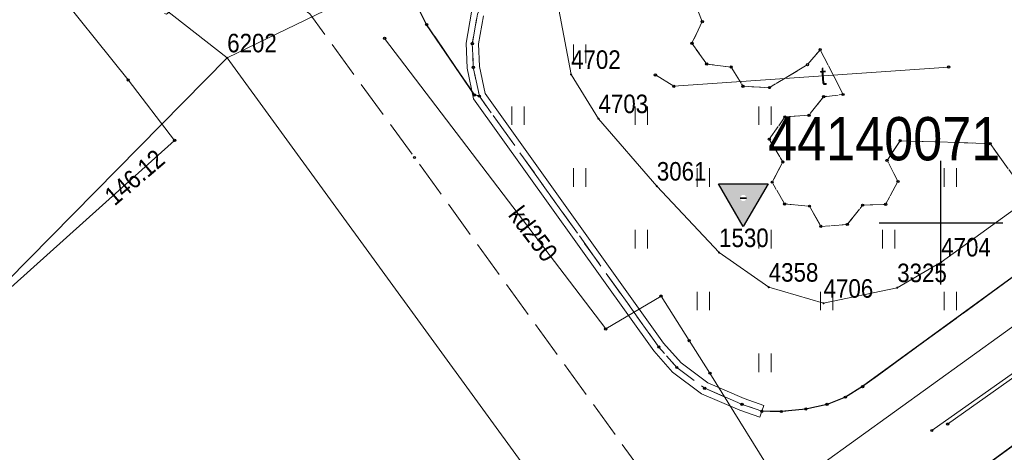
# Model space of a CAD drawing. Header units: metres. Extents: x 5551907 to 5556416, y 5709283 to 5712755.
# Tile 12 of 100: x 5554413 to 5554453, y 5710491 to 5710508. Entities that reach past the tile are written whole.
import ezdxf
from ezdxf.enums import TextEntityAlignment as Align

# ---------------------------------------------------------------- set-up
doc = ezdxf.new("R2010")
doc.units = ezdxf.units.M
for name, pattern in [('1.0_0.5', [1.5, 1, -0.5]), ('1.5_0.5', [2, 1.5, -0.5]), ('219-500', [0])]:
    doc.linetypes.add(name, pattern=pattern)
doc.layers.get('0').update_dxf_attribs({"color": 2, "lineweight": 5})
doc.styles.get("Standard").update_dxf_attribs({"font": 'Working1250', "width": 0.75})
doc.linetypes.add('otdn_500', pattern='A,5,0,[21,ksztalty.shx,S=0.5,R=0,X=0,Y=0]', length=5)

# ---------------------------------------------------------------- blocks, each defined once
blk = doc.blocks.new('203')
at = {"linetype": 'Continuous', "lineweight": 0}
h = blk.add_hatch(color=0, dxfattribs=at)
edge = h.paths.add_edge_path()
edge.add_arc((0, 0), 0.045, 0, 360)
blk = doc.blocks.new('TU04')
at = {"color": 0, "linetype": 'Continuous', "lineweight": 13}
for p, q in [((0, 0), (0, 0.75)), ((0.5, 0), (0.5, 0.75))]:
    blk.add_line(p, q, dxfattribs=at)
blk = doc.blocks.new('PW01')
at = {"linetype": 'Continuous', "lineweight": 13}
h = blk.add_hatch(color=0, dxfattribs=at)
edge = h.paths.add_edge_path()
edge.add_arc((0, 0), 0.045, 0, 360)
blk = doc.blocks.new('PIKIETAW1891')
at = {"color": 0}
blk.add_circle((0, 0), 0.045, dxfattribs=at)
blk = doc.blocks.new('OSHB')
h = blk.add_hatch(color=0)
edge = h.paths.add_edge_path()
edge.add_arc((0, 0), 0.125, 0, 180)
edge.add_arc((0, 0), 0.125, 180, 0)
h.paths.add_polyline_path([(0, -1.155), (-1, 0.577), (1, 0.577)])
at = {"color": 0}
for points in [[(0, -1.155), (-1, 0.577), (1, 0.577)], [(0.125, 0), (-0.125, 0)]]:
    blk.add_lwpolyline(points, close=True, dxfattribs=at)
blk = doc.blocks.new('RAMKA500K')
at = {"color": 0}
for p, q in [((47.5, 250), (52.5, 250)), ((50, 247.5), (50, 250)), ((50, 0), (50, 2.5)), ((47.5, 0), (52.5, 0))]:
    blk.add_line(p, q, dxfattribs=at)

msp = doc.modelspace()

# ---------------------------------------------------------------- linework, layer by layer
at = {"layer": '218-kontur użytku gruntowego', "color": 3, "linetype": 'CONTINUOUS', "lineweight": 18, "flags": 128}
for points in [[(5554450.01, 5710498.41), (5554497.13, 5710532.48)], [(5554497.13, 5710532.48), (5554450.01, 5710498.41)], [(5554434.53, 5710508.63), (5554435.03, 5710506)], [(5554435.03, 5710506), (5554434.53, 5710508.63)], [(5554401.49, 5710486.78), (5554421.11, 5710506.67)], [(5554421.11, 5710506.67), (5554441.48, 5710478.68)], [(5554435.03, 5710506), (5554436.14, 5710504.21)], [(5554436.14, 5710504.21), (5554435.03, 5710506)], [(5554436.14, 5710504.21), (5554438.5, 5710501.48)], [(5554438.5, 5710501.48), (5554436.14, 5710504.21)], [(5554438.5, 5710501.48), (5554441.02, 5710498.79)], [(5554441.02, 5710498.79), (5554438.5, 5710501.48)], [(5554441.02, 5710498.79), (5554443.03, 5710497.39)], [(5554443.03, 5710497.39), (5554441.02, 5710498.79)], [(5554448.23, 5710497.37), (5554450.01, 5710498.41)], [(5554450.01, 5710498.41), (5554448.23, 5710497.37)], [(5554443.03, 5710497.39), (5554445.25, 5710496.74)], [(5554445.25, 5710496.74), (5554443.03, 5710497.39)], [(5554445.25, 5710496.74), (5554448.23, 5710497.37)], [(5554448.23, 5710497.37), (5554445.25, 5710496.74)]]:
    msp.add_lwpolyline(points, dxfattribs=at)
at = {"layer": '219-działka ewidencyjna', "color": 7, "linetype": '219-500', "lineweight": 18, "flags": 128}
for points in [[(5554497.13, 5710532.48), (5554450.01, 5710498.41)], [(5554407.95, 5710516.95), (5554421.11, 5710506.67)], [(5554436.97, 5710514.35), (5554421.11, 5710506.67)], [(5554434.53, 5710508.63), (5554435.03, 5710506)], [(5554421.11, 5710506.67), (5554441.48, 5710478.68)], [(5554435.03, 5710506), (5554436.14, 5710504.21)], [(5554436.14, 5710504.21), (5554438.5, 5710501.48)], [(5554438.5, 5710501.48), (5554441.02, 5710498.79)], [(5554441.02, 5710498.79), (5554443.03, 5710497.39)], [(5554450.01, 5710498.41), (5554448.23, 5710497.37)], [(5554443.03, 5710497.39), (5554445.25, 5710496.74)], [(5554448.23, 5710497.37), (5554445.25, 5710496.74)]]:
    msp.add_lwpolyline(points, dxfattribs=at)
at = {"layer": 'chodnik', "color": 7, "linetype": '1.0_0.5', "lineweight": 18, "flags": 128}
for points in [[(5554443.41, 5710483.75), (5554443.48, 5710483.32), (5554444.89, 5710481.41), (5554456.15, 5710489.37), (5554463.92, 5710495.09), (5554471.81, 5710500.87), (5554478.92, 5710505.94), (5554487.22, 5710511.83), (5554494.74, 5710517.27), (5554502.24, 5710522.68), (5554509.44, 5710527.98), (5554517.53, 5710533.78), (5554523.91, 5710538.26), (5554526.95, 5710540.3), (5554530.39, 5710542.48), (5554529.99, 5710543.17), (5554531.67, 5710544.37), (5554540.15, 5710548.3), (5554542.17, 5710544.15), (5554543.16, 5710544.62), (5554541.6, 5710547.89), (5554545.78, 5710549.93), (5554545.46, 5710550.59), (5554552.12, 5710553.48), (5554553.39, 5710550.56), (5554546.96, 5710547.54), (5554547.39, 5710546.68), (5554550.44, 5710548.15), (5554556.72, 5710551.2), (5554557.91, 5710550.65), (5554560.57, 5710542.33), (5554562.25, 5710537.06), (5554562.95, 5710534.86), (5554564.19, 5710535.17), (5554563.68, 5710537.46), (5554563.06, 5710540.12), (5554562.14, 5710542.87), (5554557.72, 5710555.64), (5554557.27, 5710556.62), (5554556.75, 5710557.41), (5554555.64, 5710558.2), (5554554.78, 5710558.61), (5554553.78, 5710558.9), (5554553.05, 5710558.68), (5554534.16, 5710549.88), (5554521.64, 5710540.81), (5554505.22, 5710528.95), (5554488.48, 5710516.77), (5554467.28, 5710501.44), (5554443.47, 5710484.11)], [(5554428.68, 5710510.32), (5554428.71, 5710509.3), (5554428.85, 5710508.67), (5554429.18, 5710508.02), (5554431.12, 5710505.17), (5554431.32, 5710505.12), (5554431.07, 5710506.29), (5554431.03, 5710507.25), (5554431.24, 5710508.44), (5554431.65, 5710509.37), (5554432.29, 5710510.32), (5554433.29, 5710511.27), (5554434, 5710511.81), (5554444.33, 5710517.21), (5554446.4, 5710513.15), (5554444.44, 5710509.96), (5554443.56, 5710510), (5554443.1, 5710510.82), (5554441.95, 5710510.8), (5554441.42, 5710509.98), (5554440.44, 5710509.96), (5554439.99, 5710509.05), (5554440.34, 5710508.14), (5554439.92, 5710507.26), (5554440.52, 5710506.42), (5554441.51, 5710506.3), (5554441.99, 5710505.52), (5554443.06, 5710505.47), (5554444.6, 5710506.4), (5554445.11, 5710507), (5554446.04, 5710505.19), (5554445.25, 5710505.1), (5554444.66, 5710504.35), (5554443.68, 5710504.28), (5554443.05, 5710503.38), (5554443.6, 5710502.46), (5554443.17, 5710501.64), (5554443.67, 5710500.76), (5554444.68, 5710500.67), (5554445.14, 5710499.85), (5554446.21, 5710499.93), (5554446.83, 5710500.71), (5554447.76, 5710500.74), (5554448.26, 5710501.67), (5554447.82, 5710502.52), (5554448.35, 5710503.32), (5554451.99, 5710503.2), (5554454.86, 5710499.22), (5554457.35, 5710501.07), (5554454.72, 5710504.86), (5554456.51, 5710508.06), (5554456.13, 5710508.89), (5554456.44, 5710509.78), (5554456.55, 5710509.97), (5554465.15, 5710514.6), (5554465.57, 5710513.75), (5554467.51, 5710514.73), (5554466.99, 5710515.66), (5554470.4, 5710517.43), (5554474.47, 5710517.35), (5554476.66, 5710520.72), (5554484.57, 5710525.04), (5554485.07, 5710524.1), (5554486.93, 5710525.13), (5554486.48, 5710526.01), (5554497.58, 5710531.99), (5554498.19, 5710531.86), (5554498.78, 5710531.64), (5554499.18, 5710531.28), (5554502.01, 5710533.41), (5554501.83, 5710533.8), (5554501.84, 5710534.12), (5554502.03, 5710534.42), (5554509.05, 5710539.4), (5554508.94, 5710540.48), (5554508.06, 5710540.87), (5554508.43, 5710541.64), (5554507.85, 5710542.54), (5554506.95, 5710542.6), (5554506.5, 5710543.63), (5554491.87, 5710538.69), (5554484.57, 5710536.26), (5554478.34, 5710534.15), (5554478.09, 5710534.93), (5554474.12, 5710533.41), (5554474.36, 5710532.77), (5554472.05, 5710531.84), (5554446.11, 5710521.62), (5554445.81, 5710522.28), (5554442.07, 5710520.41), (5554442.42, 5710519.81), (5554435.85, 5710516.32), (5554433.79, 5710515.24), (5554429.41, 5710512.9), (5554429.18, 5710512.41), (5554428.8, 5710511.3)]]:
    msp.add_lwpolyline(points, close=True, dxfattribs=at)
at = {"layer": 'jezdnia', "color": 7, "linetype": '1.5_0.5', "lineweight": 18, "flags": 128}
for points in [[(5554412.43, 5710514.29), (5554408.24, 5710510.92), (5554418.66, 5710508.44), (5554419.59, 5710509.15), (5554420.38, 5710509.5), (5554421.46, 5710509.6), (5554422.36, 5710509.47), (5554423.16, 5710509.24), (5554423.89, 5710508.85), (5554424.46, 5710508.45), (5554428.69, 5710502.64), (5554439.05, 5710488.34), (5554439.27, 5710487.75), (5554439.32, 5710487.1), (5554439.14, 5710486.55), (5554438.1, 5710485.76), (5554437.65, 5710485.71), (5554436.85, 5710485.85), (5554441.68, 5710479.01), (5554444.19, 5710480.86), (5554442.45, 5710483.36), (5554443.47, 5710484.11), (5554467.28, 5710501.44), (5554488.48, 5710516.77), (5554505.22, 5710528.95), (5554521.64, 5710540.81), (5554534.16, 5710549.88), (5554542.28, 5710555.84), (5554542.73, 5710556.08), (5554548.69, 5710558.31), (5554550.14, 5710558.79), (5554550.8, 5710559.03), (5554551.51, 5710559.12), (5554552.37, 5710559.08), (5554553.78, 5710558.9), (5554554.78, 5710558.61), (5554555.64, 5710558.2), (5554556.75, 5710557.41), (5554557.27, 5710556.62), (5554557.72, 5710555.64), (5554562.19, 5710557.43), (5554562.14, 5710560.52), (5554558, 5710570.33), (5554557.22, 5710570.54), (5554556.66, 5710571.02), (5554556.14, 5710571.5), (5554555.73, 5710572.18), (5554551.34, 5710570.77), (5554551.5, 5710569.95), (5554551.48, 5710569.22), (5554551.26, 5710568.27), (5554550.9, 5710567.4), (5554550.49, 5710566.63), (5554550, 5710565.93), (5554549.32, 5710565.24), (5554547.89, 5710564.5), (5554545.11, 5710563.32), (5554541.28, 5710561.94), (5554534.34, 5710559.41), (5554531.12, 5710560.98), (5554521.77, 5710557.63), (5554514.14, 5710555.67), (5554512.15, 5710552.94), (5554509.31, 5710551.99), (5554508.96, 5710551.99), (5554508.15, 5710552.25), (5554507.64, 5710552.54), (5554506.95, 5710553.08), (5554506.33, 5710553.74), (5554505.62, 5710554.6), (5554504.27, 5710557.08), (5554503.76, 5710559.81), (5554500.07, 5710560.85), (5554495.64, 5710558.86), (5554496.41, 5710557.66), (5554496.92, 5710556.29), (5554497.23, 5710555.1), (5554497.4, 5710553.9), (5554497.47, 5710552.1), (5554497.29, 5710550.89), (5554497.03, 5710549.78), (5554496.59, 5710548.91), (5554496.04, 5710547.96), (5554495.73, 5710547.56), (5554494.8, 5710547.25), (5554491.67, 5710548.63), (5554486.93, 5710547.1), (5554485.39, 5710546.56), (5554480.26, 5710544.86), (5554478.27, 5710541.32), (5554476.06, 5710540.6), (5554472.16, 5710539.33), (5554470.22, 5710538.71), (5554468.48, 5710538.32), (5554467.02, 5710538.21), (5554465.68, 5710538.2), (5554464.68, 5710538.33), (5554463.62, 5710538.55), (5554462.32, 5710538.98), (5554460.78, 5710539.89), (5554459.64, 5710540.79), (5554459.04, 5710541.45), (5554456.35, 5710545.55), (5554450.55, 5710542.97), (5554450.88, 5710541.78), (5554451.08, 5710540.23), (5554451.01, 5710538.73), (5554450.66, 5710537.42), (5554450.07, 5710535.93), (5554449.39, 5710534.73), (5554448.6, 5710533.68), (5554447.4, 5710532.83), (5554442.88, 5710530.78), (5554440.1, 5710529.43), (5554437.5, 5710528.21), (5554433.01, 5710525.89), (5554428.59, 5710523.58), (5554424.16, 5710521.11), (5554422.19, 5710520.04), (5554421.57, 5710519.67), (5554417.2, 5710517.18), (5554414.65, 5710515.66)], [(5554428.71, 5710509.3), (5554428.68, 5710510.32), (5554428.8, 5710511.3), (5554429.18, 5710512.41), (5554429.41, 5710512.9), (5554429.89, 5710513.58), (5554430.34, 5710514.03), (5554432.33, 5710515.38), (5554437.11, 5710517.92), (5554442.07, 5710520.41), (5554445.81, 5710522.28), (5554447.94, 5710523.14), (5554451.04, 5710524.57), (5554456.41, 5710526.65), (5554473.26, 5710533.11), (5554474.12, 5710533.41), (5554478.09, 5710534.93), (5554483.66, 5710536.94), (5554498.64, 5710542.03), (5554516.16, 5710548.01), (5554516.93, 5710548), (5554517.64, 5710547.84), (5554518.12, 5710547.63), (5554518.49, 5710547.33), (5554518.69, 5710546.82), (5554518.62, 5710546.31), (5554518.49, 5710545.68), (5554518.25, 5710545.11), (5554502.01, 5710533.41), (5554499.18, 5710531.28), (5554480.51, 5710517.72), (5554457.35, 5710501.07), (5554454.86, 5710499.22), (5554446.83, 5710493.37), (5554446.13, 5710492.94), (5554445.39, 5710492.65), (5554444.53, 5710492.46), (5554443.54, 5710492.36), (5554442.75, 5710492.37), (5554441.95, 5710492.65), (5554440.44, 5710493.3), (5554439.31, 5710494.14), (5554438.58, 5710494.97), (5554431.32, 5710505.12), (5554431.12, 5710505.17), (5554429.18, 5710508.02), (5554428.85, 5710508.67)]]:
    msp.add_lwpolyline(points, close=True, dxfattribs=at)
at = {"layer": 'krawężnik', "color": 7, "linetype": 'CONTINUOUS', "lineweight": 25, "flags": 128}
for points in [[(5554444.89, 5710481.41), (5554444.19, 5710480.86), (5554442.45, 5710483.36), (5554443.47, 5710484.11), (5554467.28, 5710501.44), (5554488.48, 5710516.77), (5554505.22, 5710528.95), (5554521.64, 5710540.81), (5554534.16, 5710549.88), (5554542.28, 5710555.84), (5554542.73, 5710556.08), (5554548.69, 5710558.31), (5554550.14, 5710558.79), (5554550.8, 5710559.03), (5554551.51, 5710559.12), (5554552.37, 5710559.08), (5554553.78, 5710558.9), (5554554.78, 5710558.61), (5554555.64, 5710558.2), (5554556.75, 5710557.41), (5554557.27, 5710556.62), (5554557.72, 5710555.64)], [(5554431.32, 5710505.12), (5554431.12, 5710505.17), (5554429.18, 5710508.02), (5554428.85, 5710508.67), (5554428.71, 5710509.3), (5554428.68, 5710510.32), (5554428.8, 5710511.3), (5554429.18, 5710512.41), (5554429.41, 5710512.9), (5554429.89, 5710513.58), (5554430.34, 5710514.03), (5554432.33, 5710515.38), (5554437.11, 5710517.92), (5554442.07, 5710520.41), (5554445.81, 5710522.28), (5554447.94, 5710523.14), (5554451.04, 5710524.57), (5554456.41, 5710526.65), (5554473.26, 5710533.11), (5554474.12, 5710533.41), (5554478.09, 5710534.93), (5554483.66, 5710536.94), (5554498.64, 5710542.03), (5554516.16, 5710548.01)], [(5554502.01, 5710533.41), (5554499.18, 5710531.28), (5554480.51, 5710517.72), (5554457.35, 5710501.07), (5554454.86, 5710499.22), (5554446.83, 5710493.37), (5554446.13, 5710492.94), (5554445.39, 5710492.65), (5554444.53, 5710492.46), (5554443.54, 5710492.36), (5554442.75, 5710492.37)]]:
    msp.add_lwpolyline(points, dxfattribs=at)
at = {"layer": 'przewód elektroenergetyczny podziemny', "color": 1, "linetype": 'CONTINUOUS', "lineweight": 18, "flags": 128}
msp.add_lwpolyline([(5554449.63, 5710491.59), (5554456.84, 5710496.68), (5554471.46, 5710507.19), (5554495.34, 5710524.27)], dxfattribs=at)
at = {"layer": 'przewód gazowy', "color": 40, "linetype": 'CONTINUOUS', "lineweight": 18, "flags": 128}
msp.add_lwpolyline([(5554458.63, 5710544.72), (5554458.1, 5710544.34), (5554451.6, 5710539.31), (5554451.16, 5710539.12), (5554449.01, 5710537.31), (5554447.71, 5710535.78), (5554439.6, 5710531.12), (5554415.09, 5710517.86), (5554410.42, 5710514.68), (5554410.59, 5710513.89), (5554417.1, 5710505.78), (5554418.98, 5710503.33), (5554408.77, 5710494.17), (5554397.3, 5710483.62), (5554390.23, 5710475.47), (5554387.74, 5710475.57), (5554382.25, 5710470.19), (5554381.89, 5710469.59), (5554379.76, 5710465.92), (5554374.92, 5710457.91), (5554375.1, 5710454.78), (5554369.7, 5710445.06)], dxfattribs=at)
msp.add_lwpolyline([(5554458.63, 5710544.72), (5554458.1, 5710544.34), (5554451.6, 5710539.31), (5554451.16, 5710539.12), (5554449.01, 5710537.31), (5554447.71, 5710535.78), (5554439.6, 5710531.12), (5554415.09, 5710517.86), (5554410.42, 5710514.68), (5554410.59, 5710513.89), (5554417.1, 5710505.78), (5554418.98, 5710503.33), (5554408.77, 5710494.17), (5554397.3, 5710483.62), (5554390.23, 5710475.47), (5554387.74, 5710475.57), (5554382.25, 5710470.19), (5554381.89, 5710469.59), (5554379.76, 5710465.92), (5554374.92, 5710457.91), (5554375.1, 5710454.78), (5554369.7, 5710445.06)], dxfattribs=at)
at = {"layer": 'przewód kanalizacyjny', "color": 34, "linetype": 'CONTINUOUS', "lineweight": 18, "flags": 128}
msp.add_lwpolyline([(5554427.48, 5710507.46), (5554436.43, 5710495.7), (5554438.67, 5710497.03), (5554439.81, 5710495.23), (5554440.65, 5710493.91), (5554443.63, 5710489.11), (5554469.09, 5710507.45), (5554490.58, 5710523.05)], dxfattribs=at)
at = {"layer": 'przewód telekomunikacyjny podziemny', "color": 30, "linetype": 'CONTINUOUS', "lineweight": 18, "flags": 128}
for points in [[(5554450.27, 5710491.85), (5554495.84, 5710524.13)], [(5554438.44, 5710505.98), (5554439.19, 5710505.52), (5554450.31, 5710506.3)]]:
    msp.add_lwpolyline(points, dxfattribs=at)
at = {"layer": 'trawnik', "color": 7, "linetype": '1.0_0.5', "lineweight": 18, "flags": 128}
msp.add_lwpolyline([(5554441.51, 5710506.3), (5554440.52, 5710506.42), (5554439.92, 5710507.26), (5554440.34, 5710508.14), (5554439.99, 5710509.05), (5554440.44, 5710509.96), (5554441.42, 5710509.98), (5554441.95, 5710510.8), (5554443.1, 5710510.82), (5554443.56, 5710510), (5554444.44, 5710509.96), (5554446.4, 5710513.15), (5554444.33, 5710517.21), (5554434, 5710511.81), (5554433.29, 5710511.27), (5554432.29, 5710510.32), (5554431.65, 5710509.37), (5554431.24, 5710508.44), (5554431.03, 5710507.25), (5554431.07, 5710506.29), (5554431.32, 5710505.12), (5554438.58, 5710494.97), (5554439.31, 5710494.14), (5554440.44, 5710493.3), (5554441.95, 5710492.65), (5554442.75, 5710492.37), (5554443.54, 5710492.36), (5554444.53, 5710492.46), (5554445.39, 5710492.65), (5554446.13, 5710492.94), (5554446.83, 5710493.37), (5554454.86, 5710499.22), (5554451.99, 5710503.2), (5554448.35, 5710503.32), (5554447.82, 5710502.52), (5554448.26, 5710501.67), (5554447.76, 5710500.74), (5554446.83, 5710500.71), (5554446.21, 5710499.93), (5554445.14, 5710499.85), (5554444.68, 5710500.67), (5554443.67, 5710500.76), (5554443.17, 5710501.64), (5554443.6, 5710502.46), (5554443.05, 5710503.38), (5554443.68, 5710504.28), (5554444.66, 5710504.35), (5554445.25, 5710505.1), (5554446.04, 5710505.19), (5554445.11, 5710507), (5554444.6, 5710506.4), (5554443.06, 5710505.47), (5554441.99, 5710505.52)], close=True, dxfattribs=at)
at = {"layer": 'ściana oporowa (linia)', "color": 0, "linetype": 'otdn_500', "lineweight": 18}
for p, q in [((5554430.997, 5710508.514), (5554430.778, 5710507.267)), ((5554430.778, 5710507.267), (5554430.82, 5710506.258)), ((5554430.82, 5710506.258), (5554431.082, 5710505.015)), ((5554431.082, 5710505.015), (5554438.384, 5710494.814)), ((5554438.384, 5710494.814), (5554439.139, 5710493.954)), ((5554439.139, 5710493.954), (5554440.313, 5710493.08)), ((5554440.313, 5710493.08), (5554441.859, 5710492.417)), ((5554441.859, 5710492.417), (5554442.668, 5710492.134)), ((5554442.668, 5710492.134), (5554442.75, 5710492.37))]:
    msp.add_line(p, q, dxfattribs=at)
at = {"layer": 'ściana oporowa (linia)', "color": 0, "lineweight": 18}
for p, q in [((5554431.483, 5710508.366), (5554431.282, 5710507.233)), ((5554431.282, 5710507.233), (5554431.32, 5710506.322)), ((5554431.32, 5710506.322), (5554431.558, 5710505.225)), ((5554431.558, 5710505.225), (5554438.776, 5710495.126)), ((5554438.776, 5710495.126), (5554439.481, 5710494.326)), ((5554439.481, 5710494.326), (5554440.567, 5710493.52)), ((5554440.567, 5710493.52), (5554442.041, 5710492.883)), ((5554442.041, 5710492.883), (5554442.832, 5710492.606)), ((5554442.832, 5710492.606), (5554442.75, 5710492.37))]:
    msp.add_line(p, q, dxfattribs=at)

# ---------------------------------------------------------------- block references
at = {"layer": '203-punkt graniczny', "color": 7, "linetype": 'CONTINUOUS', "lineweight": 18}
for p in [(5554421.11, 5710506.67), (5554435.03, 5710506), (5554436.14, 5710504.21), (5554438.5, 5710501.48), (5554441.02, 5710498.79), (5554450.01, 5710498.41), (5554443.03, 5710497.39), (5554448.23, 5710497.37), (5554445.25, 5710496.74)]:
    msp.add_blockref('203', p, dxfattribs=at)
at = {"layer": 'Podstawowa osnowa wysokościowa bazowa', "color": 7, "linetype": 'CONTINUOUS', "lineweight": 18}
msp.add_blockref('OSHB', (5554442, 5710501), dxfattribs=at)
at = {"layer": 'Punkt roboczy BDOT GESUT K1', "color": 6, "linetype": 'CONTINUOUS', "lineweight": 18}
for p in [(5554429.18, 5710508.02), (5554429.18, 5710508.02), (5554429.18, 5710508.02), (5554440.34, 5710508.14), (5554440.34, 5710508.14), (5554427.48, 5710507.46), (5554431.03, 5710507.25), (5554431.03, 5710507.25), (5554431.03, 5710507.25), (5554439.92, 5710507.26), (5554439.92, 5710507.26), (5554445.11, 5710507), (5554445.11, 5710507), (5554431.07, 5710506.29), (5554431.07, 5710506.29), (5554431.07, 5710506.29), (5554440.52, 5710506.42), (5554440.52, 5710506.42), (5554441.51, 5710506.3), (5554441.51, 5710506.3), (5554444.6, 5710506.4), (5554444.6, 5710506.4), (5554450.31, 5710506.3), (5554438.44, 5710505.98), (5554417.1, 5710505.78), (5554417.1, 5710505.78), (5554439.19, 5710505.52), (5554441.99, 5710505.52), (5554441.99, 5710505.52), (5554443.06, 5710505.47), (5554443.06, 5710505.47), (5554431.12, 5710505.17), (5554431.12, 5710505.17), (5554431.12, 5710505.17), (5554431.32, 5710505.12), (5554431.32, 5710505.12), (5554431.32, 5710505.12), (5554431.32, 5710505.12), (5554431.32, 5710505.12), (5554445.25, 5710505.1), (5554445.25, 5710505.1), (5554446.04, 5710505.19), (5554446.04, 5710505.19), (5554443.68, 5710504.28), (5554443.68, 5710504.28), (5554444.66, 5710504.35), (5554444.66, 5710504.35), (5554418.98, 5710503.33), (5554418.98, 5710503.33), (5554418.98, 5710503.33), (5554418.98, 5710503.33), (5554443.05, 5710503.38), (5554443.05, 5710503.38), (5554448.35, 5710503.32), (5554448.35, 5710503.32), (5554451.99, 5710503.2), (5554451.99, 5710503.2), (5554428.69, 5710502.64), (5554443.6, 5710502.46), (5554443.6, 5710502.46), (5554447.82, 5710502.52), (5554447.82, 5710502.52), (5554443.17, 5710501.64), (5554443.17, 5710501.64), (5554448.26, 5710501.67), (5554448.26, 5710501.67), (5554443.67, 5710500.76), (5554443.67, 5710500.76), (5554444.68, 5710500.67), (5554444.68, 5710500.67), (5554446.83, 5710500.71), (5554446.83, 5710500.71), (5554447.76, 5710500.74), (5554447.76, 5710500.74), (5554445.14, 5710499.85), (5554445.14, 5710499.85), (5554446.21, 5710499.93), (5554446.21, 5710499.93), (5554438.67, 5710497.03), (5554436.43, 5710495.7), (5554439.81, 5710495.23), (5554438.58, 5710494.97), (5554438.58, 5710494.97), (5554438.58, 5710494.97), (5554439.31, 5710494.14), (5554439.31, 5710494.14), (5554439.31, 5710494.14), (5554440.65, 5710493.91), (5554440.44, 5710493.3), (5554440.44, 5710493.3), (5554440.44, 5710493.3), (5554446.83, 5710493.37), (5554446.83, 5710493.37), (5554446.83, 5710493.37), (5554441.95, 5710492.65), (5554441.95, 5710492.65), (5554441.95, 5710492.65), (5554445.39, 5710492.65), (5554445.39, 5710492.65), (5554445.39, 5710492.65), (5554446.13, 5710492.94), (5554446.13, 5710492.94), (5554446.13, 5710492.94), (5554442.75, 5710492.37), (5554442.75, 5710492.37), (5554442.75, 5710492.37), (5554442.75, 5710492.37), (5554443.54, 5710492.36), (5554443.54, 5710492.36), (5554443.54, 5710492.36), (5554444.53, 5710492.46), (5554444.53, 5710492.46), (5554444.53, 5710492.46), (5554450.27, 5710491.85), (5554449.63, 5710491.59)]:
    msp.add_blockref('PIKIETAW1891', p, dxfattribs=at)
at = {"layer": 'rzedna', "color": 40, "linetype": 'CONTINUOUS', "lineweight": 18}
msp.add_blockref('PW01', (5554418.98, 5710503.33), dxfattribs=at)
msp.add_blockref('PW01', (5554418.98, 5710503.33), dxfattribs=at)
at = {"layer": 'trawnik', "color": 7, "linetype": 'CONTINUOUS', "lineweight": 18}
for p in [(5554435.129, 5710506.459), (5554432.629, 5710503.959), (5554437.629, 5710503.959), (5554442.629, 5710503.959), (5554435.129, 5710501.459), (5554440.129, 5710501.459), (5554450.129, 5710501.459), (5554437.629, 5710498.959), (5554442.629, 5710498.959), (5554447.629, 5710498.959), (5554440.129, 5710496.459), (5554445.129, 5710496.459), (5554450.129, 5710496.459), (5554442.629, 5710493.959)]:
    msp.add_blockref('TU04', p, dxfattribs=at)
at = {"layer": 'Wstawianie ramki sekcyjnej z opisem', "color": 7, "linetype": 'CONTINUOUS', "lineweight": 13}
for p in [(5554400, 5710500), (5554400, 5710500), (5554400, 5710500), (5554400, 5710500), (5554400, 5710250), (5554400, 5710250), (5554400, 5710250), (5554400, 5710250)]:
    msp.add_blockref('RAMKA500K', p, dxfattribs=at)

# ---------------------------------------------------------------- texts
at = {"layer": '203-punkt graniczny-Atr103', "color": 7, "width": 0.9}
for s, p in [('6202', (5554421.11, 5710506.67)), ('6202', (5554421.11, 5710506.67)), ('4702', (5554435.03, 5710506)), ('4702', (5554435.03, 5710506)), ('4703', (5554436.14, 5710504.21)), ('4703', (5554436.14, 5710504.21)), ('3061', (5554438.5, 5710501.48)), ('3061', (5554438.5, 5710501.48)), ('1530', (5554441.02, 5710498.79)), ('1530', (5554441.02, 5710498.79)), ('4704', (5554450.01, 5710498.41)), ('4704', (5554450.01, 5710498.41)), ('4358', (5554443.03, 5710497.39)), ('4358', (5554443.03, 5710497.39)), ('3325', (5554448.23, 5710497.37)), ('3325', (5554448.23, 5710497.37)), ('4706', (5554445.25, 5710496.74)), ('4706', (5554445.25, 5710496.74))]:
    msp.add_text(s, height=0.75, dxfattribs=at).set_placement(p, align=Align.BOTTOM_LEFT)
at = {"layer": 'Podstawowa osnowa wysokościowa bazowa-Atr103', "color": 7, "width": 0.903}
msp.add_text('44140071', height=1.75, dxfattribs=at).set_placement((5554443, 5710502), align=Align.BOTTOM_LEFT)
at = {"layer": 'przewód kanalizacyjny-Atr1', "color": 34, "width": 0.9}
msp.add_text('kd250', height=0.75, rotation=307.273, dxfattribs=at).set_placement((5554432.75, 5710500.53), align=Align.MIDDLE_LEFT)
at = {"layer": 'przewód telekomunikacyjny podziemny-Atr1', "color": 30, "width": 0.9}
msp.add_text('t', height=0.75, rotation=4.012, dxfattribs=at).set_placement((5554445.11, 5710505.94), align=Align.MIDDLE_LEFT)
at = {"layer": 'rzedna-Atr2', "color": 40, "width": 0.9}
msp.add_text('146.12', height=0.75, rotation=40.592, dxfattribs=at).set_placement((5554416.31, 5710500.94), align=Align.MIDDLE_LEFT)

doc.saveas('drawing.dxf')
